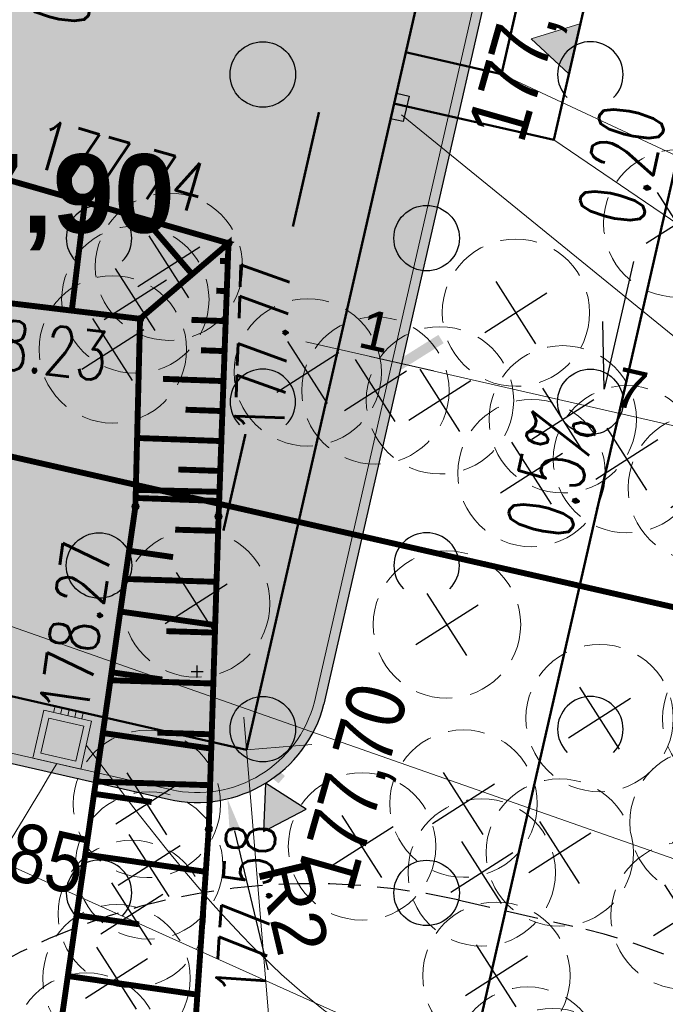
# Model space of a CAD drawing. Header units: metres. Extents: x 964 to 7125, y -212 to 9570.
# Tile 47 of 185: x 1691 to 1701, y 240 to 255. Entities that reach past the tile are written whole.
import ezdxf
from ezdxf import colors
from ezdxf.entities.mleader import LeaderData, LeaderLine
from ezdxf.enums import TextEntityAlignment as Align
from ezdxf.math import Vec2, Vec3

# ---------------------------------------------------------------- set-up
doc = ezdxf.new("R2010")
doc.units = ezdxf.units.M
for name, pattern in [('3820', [1.75, 1.25, -0.5]), ('CIĄGłA', [0]), ('DASHED', [0.75, 0.5, -0.25]), ('HIDDEN', [0.375, 0.25, -0.125])]:
    doc.linetypes.add(name, pattern=pattern)
for name, color, linetype, lineweight in [('- AGP-1_OPISY', 7, 'Continuous', 13), ('_IE', 240, 'Continuous', 9), ('AGP1_BUDYNKI', 7, 'Continuous', 50), ('AGP1_HATCH', 7, 'Continuous', 5), ('AGP1_KRAWEZNIKI GRUBOŚCI', 7, 'Continuous', 15), ('AGP1_KRAWEZNIKI NOWE', 7, 'Continuous', 30), ('AGP1_OPISY', 7, 'Continuous', 13), ('AGP1_WYMIARY', 7, 'Continuous', 15), ('AGP1_ZIELEN', 1, 'Continuous', 15), ('IS-G', 40, 'Continuous', 50), ('IS-G-armatura', 40, 'Continuous', 30), ('IS-G-opis', 46, 'Continuous', 30), ('IS-KD-brudna', 96, 'Continuous', 50), ('IS-KD-opis', 96, 'Continuous', 30), ('IS-KD-opis-rzedne', 96, 'Continuous', 30), ('IS-KS-opis', 36, 'Continuous', 30), ('IS-W', 160, 'Continuous', 50), ('IS-W-opis', 166, 'Continuous', 30)]:
    doc.layers.add(name, color=color, linetype=linetype, lineweight=lineweight)
for name, color, linetype in [('0S', 7, 'Continuous'), ('Dzialki', 7, 'Continuous'), ('OT_ZagospodarowanieTerenu', 7, 'Continuous'), ('SKARPA2', 7, 'Continuous'), ('WYMIARY', 9, 'Continuous'), ('ZP_strefy oddziaływania', 8, 'HIDDEN'), ('zz-legenda', 7, 'Continuous'), ('zz-odwodnienie', 5, 'Continuous')]:
    doc.layers.add(name, color=color, linetype=linetype)
doc.layers.add('IS-viewport', color=254, linetype='Continuous', lineweight=0, plot=False)
doc.styles.add('ARIAL', font='arial.ttf')
doc.styles.add('IS-0.6', font='simplex.shx', dxfattribs={"width": 0.6})
doc.styles.get("Standard").update_dxf_attribs({"font": 'arial.ttf'})
doc.styles.add('STYL_ARIAL', font='simplex', dxfattribs={"width": 0.75, "oblique": 0.1})
doc.dimstyles.new('z1do1', dxfattribs={"dimtxt": 0.8, "dimasz": 0.5, "dimexe": 0.5, "dimexo": 0.5, "dimgap": 0.2, "dimtad": 1, "dimrnd": 0.05, "dimzin": 0, "dimdsep": 46, "dimtxsty": 'ARIAL', "dimcen": 0.09, "dimazin": 0, "dimtfac": 1, "dimtofl": 0, "dimtmove": 0, "dimatfit": 3, "dimfxl": 1, "dimtolj": 1, "dimtzin": 0, "dimarcsym": 0})

# ---------------------------------------------------------------- blocks, each defined once
blk = doc.blocks.new('drzewo_liściaste_symbol')
at = {"layer": 'AGP1_ZIELEN', "color": 11, "lineweight": 30, "true_color": 0xf27172, "transparency": 33554559}
for p, q in [((0.53, -0.53), (-0.53, 0.53)), ((-0.53, -0.53), (0.53, 0.53))]:
    blk.add_line(p, q, dxfattribs=at)
at = {"layer": 'AGP1_ZIELEN', "color": 252, "linetype": 'DASHED', "lineweight": 5, "ltscale": 1.5, "true_color": 0x939598}
blk.add_circle((0, 0), 1.5, dxfattribs=at)
blk = doc.blocks.new('DRZEWA DO WYCINKI 20240606')
at = {"layer": 'AGP1_ZIELEN', "lineweight": 9, "xscale": 0.75, "yscale": 0.75, "zscale": 0.75, "rotation": 347.6011741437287}
for p in [(2242.023, 216.225), (2234.264, 215.565), (2233.751, 215.062), (2239.56, 214.863), (2233.407, 214.302), (2236.383, 213.95), (2237.416, 213.673), (2238.401, 213.524), (2240.275, 213.234), (2241.255, 212.624), (2239.799, 212.413), (2242.399, 212.191), (2234.681, 210.42), (2238.508, 210.1), (2240.838, 208.67), (2242.923, 208.663), (2233.928, 207.36), (2238.76, 207.365), (2242.423, 207.075), (2237.211, 206.71), (2240.229, 206.617), (2233.962, 206.42), (2239.038, 206.313), (2233.697, 205.68), (2242.135, 205.652), (2233.464, 204.698), (2239.263, 204.737), (2233.01, 203.654), (2239.739, 203.44), (2240.123, 203.111)]:
    blk.add_blockref('drzewo_liściaste_symbol', p, dxfattribs=at)
blk = doc.blocks.new('d_rzędna')
at = {"layer": 'zz-odwodnienie'}
blk.add_hatch(color=0, dxfattribs=at).paths.add_polyline_path([(0, 0), (0.369, 0.639), (-0.369, 0.639)])
at = {"layer": 'zz-odwodnienie', "color": 0}
for p, q in [((-0.369, 0.639), (0, 0)), ((0.369, 0.639), (-0.369, 0.639)), ((-0.369, 0.639), (0, 0)), ((0.369, 0.639), (-0.369, 0.639)), ((0, 0), (0.369, 0.639)), ((0, 0), (0.369, 0.639))]:
    blk.add_line(p, q, dxfattribs=at)
blk = doc.blocks.new('*D159')
at = {"layer": 'Defpoints', "color": 0, "transparency": 16777216}
for p in [(1693.49, 244.837), (1693.952, 242.892)]:
    blk.add_point(p, dxfattribs=at)
at = {"layer": 'zz-legenda', "color": 0, "lineweight": -2, "transparency": 16777216}
for p, q in [((1693.4, 244.837), (1693.58, 244.837)), ((1693.49, 244.747), (1693.49, 244.927)), ((1694.571, 240.282), (1694.067, 242.405))]:
    blk.add_line(p, q, dxfattribs=at)
at = {"layer": 'zz-legenda', "color": 0, "transparency": 16777216}
blk.add_solid([(1694.148, 242.425), (1693.986, 242.386), (1693.952, 242.892)], dxfattribs=at)
at = {"layer": 'zz-legenda', "color": 0, "transparency": 16777216, "insert": (1694.962, 241.24), "char_height": 0.8, "attachment_point": 5, "rotation": 283.3515, "style": 'ARIAL'}
blk.add_mtext('\\A1;R2', dxfattribs=at)
blk = doc.blocks.new('_ArchTick')
at = {"layer": 'WYMIARY', "color": 0, "linetype": 'Continuous', "const_width": 0.15}
blk.add_lwpolyline([(-0.5, -0.5), (0.5, 0.5)], dxfattribs=at)
blk = doc.blocks.new('OTZK2')
at = {"color": 0}
blk.add_arc((0.5, 0.5), 0.5, 315, 225, dxfattribs=at)
blk = doc.blocks.new('OTZK1')
at = {"color": 0}
blk.add_circle((0.5, 0.5), 0.5, dxfattribs=at)
blk = doc.blocks.new('RTPW02')
at = {"color": 0}
blk.add_circle((0, 0), 0.05, dxfattribs=at)
blk = doc.blocks.new('*U131')
at = {"color": 0, "linetype": 'Continuous', "lineweight": -2}
blk.add_lwpolyline([(-0.07, 1.042), (-0.515, -0.908), (-0.536, 0.122)], dxfattribs=at)
at = {"layer": 'IS-viewport'}
blk.add_line((-0.223, -0.975), (0.223, 0.975), dxfattribs=at)
at = {"color": 0, "linetype": 'Continuous', "lineweight": -2, "style": 'IS-0.6', "width": 0.6}
blk.add_attdef('OPIS-P', (0.041, 1.529), '', height=1, rotation=77.143, dxfattribs=at)
blk.add_attdef('OPIS-POD', text='', height=1, rotation=77.143, dxfattribs=at).set_placement((0.292, -0.067), align=Align.TOP_CENTER)
blk.add_attdef('OPIS-L', text='', height=1, rotation=77.143, dxfattribs=at).set_placement((-0.626, -1.396), align=Align.RIGHT)
blk = doc.blocks.new('_None', base_point=(2.5, 0))
blk = doc.blocks.new('IS-opis-studni-P-0.6')
at = {"color": 0, "linetype": 'Continuous', "lineweight": 15, "transparency": 16777216}
blk.add_line((0, 0), (3.5, 0), dxfattribs=at)
at = {"color": 0, "linetype": 'Continuous', "lineweight": -2, "transparency": 16777216, "style": 'IS-0.6', "width": 0.6}
for p in [(1.75, 0.25), (1.75, -1.25), (1.75, -2.5)]:
    blk.add_attdef('000,00', text='', height=1, dxfattribs=at).set_placement(p, align=Align.CENTER)
blk.add_attdef('S0', text='', height=1.25, dxfattribs=at).set_placement((3.75, 0), align=Align.MIDDLE_LEFT)

msp = doc.modelspace()

# ---------------------------------------------------------------- hatches: boundary and pattern name
at = {"layer": 'AGP1_HATCH', "transparency": 33554625}
h = msp.add_hatch(dxfattribs=at)
h.set_pattern_fill('GRASS', color=8, scale=0.02)
h.set_pattern_definition([(90, (-261.60576, 0), (-0.359210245, 0.359210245), [0.09525, -0.62317049]), (45, (-261.60576, 0), (-0.35921024, 0.35921024), [0.09525, -0.41275]), (135, (-261.60576, 0), (-0.35921024, -0.35921024), [0.09525, -0.41275])])
edge = h.paths.add_edge_path()
edge.add_line((1656.422, 281.175), (1656.127, 280.104))
edge.add_arc((1693.613, 442.4), 166.569, 256.99439, 258.15001)
edge.add_line((1659.408, 279.381), (1659.688, 279.32))
edge.add_line((1659.688, 279.32), (1659.806, 279.868))
edge.add_line((1659.806, 279.868), (1661.429, 279.518))
edge.add_line((1661.429, 279.518), (1661.311, 278.971))
edge.add_line((1661.311, 278.971), (1671.859, 276.699))
edge.add_line((1671.859, 276.699), (1672.89, 277.431))
edge.add_line((1672.89, 277.431), (1656.422, 281.175))
edge = h.paths.add_edge_path()
edge.add_line((1672.89, 277.431), (1671.859, 276.699))
edge.add_line((1671.859, 276.699), (1700.067, 270.625))
edge.add_arc((1697.572, 261.982), 8.996, -9.9, 73.8971, ccw=False)
edge.add_line((1706.434, 260.435), (1699.675, 230.82))
edge.add_line((1699.675, 230.82), (1699.039, 230.965))
edge.add_line((1699.039, 230.965), (1697.66, 224.923))
edge.add_line((1697.66, 224.923), (1693.428, 225.889))
edge.add_line((1693.428, 225.889), (1694.802, 231.912))
edge.add_line((1694.802, 231.912), (1691.417, 230.989))
edge.add_line((1691.417, 230.989), (1687.62, 231.856))
edge.add_line((1687.62, 231.856), (1687.209, 230.055))
edge.add_line((1687.209, 230.055), (1682.489, 231.129))
edge.add_line((1682.489, 231.129), (1682.9, 232.933))
edge.add_line((1682.9, 232.933), (1676.827, 234.319))
edge.add_line((1676.827, 234.319), (1675.092, 235.491))
edge.add_arc((1674.593, 234.803), 0.85, 53.9932, 167.1431)
edge.add_line((1673.764, 234.992), (1672.473, 229.338))
edge.add_line((1672.473, 229.338), (1668.33, 230.283))
edge.add_line((1668.33, 230.283), (1668.697, 231.892))
edge.add_line((1668.697, 231.892), (1649.54, 236.264))
edge.add_line((1649.54, 236.264), (1649.54, 236.264))
edge.add_line((1649.54, 236.264), (1649.974, 238.166))
edge.add_line((1649.974, 238.166), (1646.074, 239.056))
edge.add_line((1646.074, 239.056), (1646.786, 242.175))
edge.add_line((1646.786, 242.175), (1651.997, 262.804))
edge.add_arc((1649.234, 263.502), 2.85, 345.8235, 357.6929)
edge.add_line((1652.081, 263.387), (1652.176, 265.726))
edge.add_line((1652.176, 265.726), (1643.652, 234.685))
edge.add_line((1643.652, 234.685), (1698.062, 222.315))
edge.add_line((1698.062, 222.315), (1709.122, 269.195))
edge.add_line((1709.122, 269.195), (1672.89, 277.431))
at = {"layer": 'AGP1_HATCH', "transparency": 33554477}
h = msp.add_hatch(color=8, dxfattribs=at)
h.dxf.hatch_style = 1
h.paths.add_polyline_path([(1681.679, 259.385), (1697.035, 255.88), (1694.241, 243.641), (1678.886, 247.145)], flags=16)
edge = h.paths.add_edge_path(flags=16)
edge.add_line((1685.185, 266.431), (1685.041, 265.797))
edge.add_line((1685.041, 265.797), (1679.484, 267.066))
edge.add_line((1679.484, 267.066), (1679.628, 267.7))
edge.add_arc((1680.457, 267.51), 0.85, 77.143, 167.143, ccw=False)
edge.add_line((1680.646, 268.339), (1684.546, 267.449))
edge.add_arc((1684.357, 266.62), 0.85, -12.857, 77.143, ccw=False)
edge = h.paths.add_edge_path()
edge.add_line((1698.176, 256.389), (1688.505, 258.596))
edge.add_line((1688.505, 258.596), (1688.984, 260.692))
edge.add_line((1688.984, 260.692), (1693.439, 259.675))
edge.add_line((1693.439, 259.675), (1694.664, 265.073))
edge.add_arc((1694.414, 264.151), 0.955, 74.8696, 168.3871)
edge.add_line((1693.479, 264.343), (1692.631, 260.629))
edge.add_line((1692.631, 260.629), (1684.442, 262.498))
edge.add_line((1684.442, 262.498), (1685.332, 266.398))
edge.add_arc((1684.357, 266.62), 1, 347.143, 437.143)
edge.add_line((1684.579, 267.595), (1680.679, 268.485))
edge.add_arc((1680.457, 267.51), 1, 77.143, 167.143)
edge.add_line((1679.482, 267.733), (1679.304, 266.953))
edge.add_line((1679.304, 266.953), (1684.179, 265.84))
edge.add_line((1684.179, 265.84), (1682.821, 259.893))
edge.add_line((1682.821, 259.893), (1678.938, 260.78))
edge.add_arc((1678.715, 259.783), 1.022, 77.4136, 166.3038)
edge.add_line((1677.723, 260.025), (1675.69, 251.12))
edge.add_arc((1679.596, 250.098), 4.037, 165.3349, 256.6502)
edge.add_line((1678.663, 246.17), (1693.051, 242.887))
edge.add_arc((1693.49, 244.837), 1.999, 257.3113, 345.5302)
edge.add_line((1695.426, 244.337), (1698.176, 256.389))
at = {"layer": 'AGP1_HATCH', "transparency": 33554579}
h = msp.add_hatch(color=8, dxfattribs=at)
h.dxf.hatch_style = 1
h.paths.add_polyline_path([(1678.886, 247.145), (1694.241, 243.641), (1697.035, 255.88), (1681.679, 259.385)])
at = {"layer": 'AGP1_OPISY', "ltscale": 0.05}
msp.add_hatch(color=8, dxfattribs=at).paths.add_polyline_path([(1698.587, 254.499), (1699.332, 254.729), (1699.159, 253.969)])

# ---------------------------------------------------------------- linework, layer by layer
at = {"layer": '- AGP-1_OPISY', "color": 8, "lineweight": 18}
msp.add_lwpolyline([(1678.886, 247.145), (1681.679, 259.385), (1685.111, 258.601), (1696.528, 255.996), (1697.035, 255.88), (1694.241, 243.641), (1678.886, 247.145)], dxfattribs=at)
at = {"layer": '_IE', "color": 8}
for p, q in [((1691.148, 244.244), (1690.981, 243.513)), ((1691.148, 244.244), (1690.981, 243.513)), ((1691.148, 244.244), (1690.981, 243.513)), ((1691.148, 244.244), (1690.981, 243.513)), ((1691.148, 244.244), (1690.981, 243.513)), ((1691.148, 244.244), (1690.981, 243.513)), ((1691.148, 244.244), (1690.981, 243.513)), ((1691.148, 244.244), (1690.981, 243.513)), ((1691.148, 244.244), (1690.981, 243.513)), ((1691.148, 244.244), (1690.981, 243.513)), ((1691.148, 244.244), (1690.981, 243.513)), ((1691.148, 244.244), (1690.981, 243.513)), ((1691.879, 244.077), (1691.148, 244.244)), ((1691.879, 244.077), (1691.148, 244.244)), ((1691.879, 244.077), (1691.148, 244.244)), ((1691.879, 244.077), (1691.148, 244.244)), ((1691.879, 244.077), (1691.148, 244.244)), ((1691.879, 244.077), (1691.148, 244.244)), ((1691.879, 244.077), (1691.148, 244.244)), ((1691.879, 244.077), (1691.148, 244.244)), ((1691.879, 244.077), (1691.148, 244.244)), ((1691.879, 244.077), (1691.148, 244.244)), ((1691.879, 244.077), (1691.148, 244.244)), ((1691.879, 244.077), (1691.148, 244.244)), ((1691.299, 244.21), (1691.321, 244.307)), ((1691.299, 244.21), (1691.321, 244.307)), ((1691.299, 244.21), (1691.321, 244.307)), ((1691.299, 244.21), (1691.321, 244.307)), ((1691.299, 244.21), (1691.321, 244.307)), ((1691.299, 244.21), (1691.321, 244.307)), ((1691.299, 244.21), (1691.321, 244.307)), ((1691.299, 244.21), (1691.321, 244.307)), ((1691.299, 244.21), (1691.321, 244.307)), ((1691.299, 244.21), (1691.321, 244.307)), ((1691.299, 244.21), (1691.321, 244.307)), ((1691.299, 244.21), (1691.321, 244.307)), ((1691.406, 244.185), (1691.428, 244.283)), ((1691.406, 244.185), (1691.428, 244.283)), ((1691.406, 244.185), (1691.428, 244.283)), ((1691.406, 244.185), (1691.428, 244.283)), ((1691.406, 244.185), (1691.428, 244.283)), ((1691.406, 244.185), (1691.428, 244.283)), ((1691.406, 244.185), (1691.428, 244.283)), ((1691.406, 244.185), (1691.428, 244.283)), ((1691.406, 244.185), (1691.428, 244.283)), ((1691.406, 244.185), (1691.428, 244.283)), ((1691.406, 244.185), (1691.428, 244.283)), ((1691.406, 244.185), (1691.428, 244.283)), ((1691.513, 244.161), (1691.536, 244.258)), ((1691.513, 244.161), (1691.536, 244.258)), ((1691.513, 244.161), (1691.536, 244.258)), ((1691.513, 244.161), (1691.536, 244.258)), ((1691.513, 244.161), (1691.536, 244.258)), ((1691.513, 244.161), (1691.536, 244.258)), ((1691.513, 244.161), (1691.536, 244.258)), ((1691.513, 244.161), (1691.536, 244.258)), ((1691.513, 244.161), (1691.536, 244.258)), ((1691.513, 244.161), (1691.536, 244.258)), ((1691.513, 244.161), (1691.536, 244.258)), ((1691.513, 244.161), (1691.536, 244.258)), ((1691.621, 244.136), (1691.643, 244.234)), ((1691.621, 244.136), (1691.643, 244.234)), ((1691.621, 244.136), (1691.643, 244.234)), ((1691.621, 244.136), (1691.643, 244.234)), ((1691.621, 244.136), (1691.643, 244.234)), ((1691.621, 244.136), (1691.643, 244.234)), ((1691.621, 244.136), (1691.643, 244.234)), ((1691.621, 244.136), (1691.643, 244.234)), ((1691.621, 244.136), (1691.643, 244.234)), ((1691.621, 244.136), (1691.643, 244.234)), ((1691.621, 244.136), (1691.643, 244.234)), ((1691.621, 244.136), (1691.643, 244.234)), ((1691.223, 244.124), (1691.101, 243.588)), ((1691.223, 244.124), (1691.101, 243.588)), ((1691.223, 244.124), (1691.101, 243.588)), ((1691.223, 244.124), (1691.101, 243.588)), ((1691.223, 244.124), (1691.101, 243.588)), ((1691.223, 244.124), (1691.101, 243.588)), ((1691.223, 244.124), (1691.101, 243.588)), ((1691.223, 244.124), (1691.101, 243.588)), ((1691.223, 244.124), (1691.101, 243.588)), ((1691.223, 244.124), (1691.101, 243.588)), ((1691.223, 244.124), (1691.101, 243.588)), ((1691.223, 244.124), (1691.101, 243.588)), ((1691.759, 244.002), (1691.223, 244.124)), ((1691.759, 244.002), (1691.223, 244.124)), ((1691.759, 244.002), (1691.223, 244.124)), ((1691.759, 244.002), (1691.223, 244.124)), ((1691.759, 244.002), (1691.223, 244.124)), ((1691.759, 244.002), (1691.223, 244.124)), ((1691.759, 244.002), (1691.223, 244.124)), ((1691.759, 244.002), (1691.223, 244.124)), ((1691.759, 244.002), (1691.223, 244.124)), ((1691.759, 244.002), (1691.223, 244.124)), ((1691.759, 244.002), (1691.223, 244.124)), ((1691.759, 244.002), (1691.223, 244.124)), ((1691.879, 244.077), (1691.712, 243.346)), ((1691.879, 244.077), (1691.712, 243.346)), ((1691.879, 244.077), (1691.712, 243.346)), ((1691.879, 244.077), (1691.712, 243.346)), ((1691.879, 244.077), (1691.712, 243.346)), ((1691.879, 244.077), (1691.712, 243.346)), ((1691.879, 244.077), (1691.712, 243.346)), ((1691.879, 244.077), (1691.712, 243.346)), ((1691.879, 244.077), (1691.712, 243.346)), ((1691.879, 244.077), (1691.712, 243.346)), ((1691.879, 244.077), (1691.712, 243.346)), ((1691.879, 244.077), (1691.712, 243.346)), ((1691.728, 244.112), (1691.75, 244.209)), ((1691.728, 244.112), (1691.75, 244.209)), ((1691.728, 244.112), (1691.75, 244.209)), ((1691.728, 244.112), (1691.75, 244.209)), ((1691.728, 244.112), (1691.75, 244.209)), ((1691.728, 244.112), (1691.75, 244.209)), ((1691.728, 244.112), (1691.75, 244.209)), ((1691.728, 244.112), (1691.75, 244.209)), ((1691.728, 244.112), (1691.75, 244.209)), ((1691.728, 244.112), (1691.75, 244.209)), ((1691.728, 244.112), (1691.75, 244.209)), ((1691.728, 244.112), (1691.75, 244.209)), ((1691.759, 244.002), (1691.637, 243.466)), ((1691.759, 244.002), (1691.637, 243.466)), ((1691.759, 244.002), (1691.637, 243.466)), ((1691.759, 244.002), (1691.637, 243.466)), ((1691.759, 244.002), (1691.637, 243.466)), ((1691.759, 244.002), (1691.637, 243.466)), ((1691.759, 244.002), (1691.637, 243.466)), ((1691.759, 244.002), (1691.637, 243.466)), ((1691.759, 244.002), (1691.637, 243.466)), ((1691.759, 244.002), (1691.637, 243.466)), ((1691.759, 244.002), (1691.637, 243.466)), ((1691.759, 244.002), (1691.637, 243.466)), ((1691.712, 243.346), (1690.981, 243.513)), ((1691.712, 243.346), (1690.981, 243.513)), ((1691.712, 243.346), (1690.981, 243.513)), ((1691.712, 243.346), (1690.981, 243.513)), ((1691.712, 243.346), (1690.981, 243.513)), ((1691.712, 243.346), (1690.981, 243.513)), ((1691.712, 243.346), (1690.981, 243.513)), ((1691.712, 243.346), (1690.981, 243.513)), ((1691.712, 243.346), (1690.981, 243.513)), ((1691.712, 243.346), (1690.981, 243.513)), ((1691.712, 243.346), (1690.981, 243.513)), ((1691.712, 243.346), (1690.981, 243.513)), ((1691.637, 243.466), (1691.101, 243.588)), ((1691.637, 243.466), (1691.101, 243.588)), ((1691.637, 243.466), (1691.101, 243.588)), ((1691.637, 243.466), (1691.101, 243.588)), ((1691.637, 243.466), (1691.101, 243.588)), ((1691.637, 243.466), (1691.101, 243.588)), ((1691.637, 243.466), (1691.101, 243.588)), ((1691.637, 243.466), (1691.101, 243.588)), ((1691.637, 243.466), (1691.101, 243.588)), ((1691.637, 243.466), (1691.101, 243.588)), ((1691.637, 243.466), (1691.101, 243.588)), ((1691.637, 243.466), (1691.101, 243.588))]:
    msp.add_line(p, q, dxfattribs=at)
for points in [[(1691.796, 243.712), (1696.633, 238.891), (1701.439, 237.651)], [(1678.595, 233.403), (1686.851, 237.396), (1691.347, 243.43)]]:
    msp.add_spline(points, degree=3, dxfattribs=at)
at = {"layer": 'AGP1_BUDYNKI', "color": 8, "linetype": 'CIĄGłA'}
msp.add_lwpolyline([(1694.241, 243.641), (1678.886, 247.145), (1681.679, 259.385), (1681.679, 259.385), (1697.035, 255.88), (1694.241, 243.641)], dxfattribs=at)
at = {"layer": 'AGP1_KRAWEZNIKI GRUBOŚCI', "color": 8}
msp.add_lwpolyline([(1684.325, 265.807), (1682.934, 259.714), (1678.911, 260.632, 0.423891), (1677.859, 259.95), (1677.853, 259.922), (1675.836, 251.084, 0.421112), (1678.697, 246.317), (1693.084, 243.033, 0.404777), (1695.28, 244.373), (1697.997, 256.276), (1688.325, 258.483), (1688.871, 260.872), (1693.326, 259.855), (1694.489, 264.951, 0.375487), (1693.625, 264.311), (1692.744, 260.449), (1688.942, 261.317)], format="xyb", dxfattribs=at)
at = {"layer": 'AGP1_KRAWEZNIKI NOWE', "color": 8, "linetype": 'CIĄGłA'}
for p, q in [((1695.426, 244.337), (1698.143, 256.242)), ((1678.663, 246.17), (1693.051, 242.887))]:
    msp.add_line(p, q, dxfattribs=at)
msp.add_arc((1693.49, 244.837), 1.999, 257.3113, 345.5302, dxfattribs=at)
at = {"layer": 'AGP1_OPISY', "color": 8}
msp.add_lwpolyline([(1698.587, 254.499), (1699.332, 254.729), (1699.159, 253.969)], close=True, dxfattribs=at)
at = {"layer": 'AGP1_OPISY', "color": 8, "const_width": 0.0379}
for points in [[(1694.951, 251.632), (1695.349, 253.379)], [(1693.89, 246.987), (1694.227, 248.463)]]:
    msp.add_lwpolyline(points, dxfattribs=at)
at = {"layer": 'AGP1_WYMIARY', "color": 8, "linetype": 'CIĄGłA', "lineweight": 0}
for p, q in [((1696.613, 249.538), (1696.835, 250.513)), ((1695.15, 249.872), (1697.1, 249.427)), ((1695.638, 249.76), (1695.415, 248.785)), ((1696.125, 249.649), (1703.925, 247.869)), ((1696.613, 249.538), (1696.39, 248.563)), ((1695.286, 231.099), (1694.2, 244.139)), ((1694.241, 243.641), (1695.238, 243.724))]:
    msp.add_line(p, q, dxfattribs=at)
at = {"layer": 'Dzialki', "color": 8, "const_width": 0.09}
msp.add_lwpolyline([(1703.462, 245.205), (1649.882, 257.395)], dxfattribs=at)
at = {"layer": 'IS-G', "color": 8}
for p, q in [((1700.337, 259.113), (1698.932, 252.957)), ((1698.932, 252.957), (1696.494, 253.513))]:
    msp.add_line(p, q, dxfattribs=at)
at = {"layer": 'IS-G-armatura', "color": 8}
msp.add_lwpolyline([(1696.725, 253.625), (1696.636, 253.235), (1696.441, 253.279), (1696.53, 253.669)], close=True, dxfattribs=at)
at = {"layer": 'IS-KD-brudna', "color": 8}
msp.add_line((1703.175, 263.01), (1696.664, 234.484), dxfattribs=at)
at = {"layer": 'IS-W', "color": 8}
for p, q in [((1699.27, 258.931), (1698.135, 253.96)), ((1698.135, 253.96), (1696.672, 254.293))]:
    msp.add_line(p, q, dxfattribs=at)
at = {"layer": 'SKARPA2', "color": 252, "linetype": '3820', "true_color": 0x939598, "const_width": 0.09}
for points in [[(1685.327, 251.1), (1692.618, 250.223), (1693.968, 251.377), (1685.415, 253.836), (1685.327, 251.1)], [(1683.811, 227.143), (1696.288, 223.282), (1696.889, 224.605), (1689.776, 229.482), (1690.954, 236.284), (1692.547, 247.357), (1692.618, 250.223), (1693.968, 251.377), (1693.817, 247.205), (1693.666, 242.426), (1692.962, 232.154), (1691.752, 229.636), (1698.721, 225.24), (1697.116, 221.156), (1682.8, 225.98)]]:
    msp.add_lwpolyline(points, dxfattribs=at)
at = {"layer": 'SKARPA2', "color": 252, "true_color": 0x939598, "const_width": 0.09}
for points in [[(1691.576, 250.348), (1691.776, 252.007)], [(1693.413, 250.903), (1692.694, 251.743)], [(1693.809, 251.241), (1693.838, 251.206)], [(1693.924, 251.34), (1693.896, 251.373)], [(1693.958, 251.104), (1693.838, 251.108)], [(1693.941, 250.646), (1693.781, 250.652)], [(1692.616, 250.223), (1692.616, 250.225)], [(1693.925, 250.188), (1693.403, 250.207)], [(1693.908, 249.73), (1693.547, 249.743)], [(1693.891, 249.272), (1692.967, 249.306)], [(1693.875, 248.814), (1693.312, 248.835)], [(1693.858, 248.356), (1692.573, 248.403)], [(1693.842, 247.899), (1693.201, 247.922)], [(1693.825, 247.441), (1692.55, 247.487)], [(1692.553, 247.611), (1693.83, 247.58)], [(1693.81, 246.983), (1693.154, 247.003)], [(1692.449, 246.681), (1693.122, 246.584)], [(1693.785, 246.206), (1692.387, 246.25)], [(1692.316, 245.753), (1693.764, 245.545)], [(1693.761, 245.43), (1693.018, 245.453)], [(1692.182, 244.825), (1692.958, 244.714)], [(1693.736, 244.653), (1692.165, 244.703)], [(1692.049, 243.897), (1693.705, 243.659)], [(1693.711, 243.877), (1692.882, 243.903)], [(1693.687, 243.1), (1691.942, 243.155)], [(1691.915, 242.969), (1692.795, 242.843)], [(1691.782, 242.042), (1693.621, 241.777)], [(1691.648, 241.114), (1692.603, 240.976)], [(1691.515, 240.186), (1693.493, 239.901)]]:
    msp.add_lwpolyline(points, dxfattribs=at)
at = {"layer": 'SKARPA2', "color": 251, "true_color": 0x636466}
for p in [(1693.968, 251.377), (1692.618, 250.223), (1692.547, 247.357), (1693.817, 247.205), (1693.666, 242.426)]:
    msp.add_point(p, dxfattribs=at)
at = {"layer": 'ZP_strefy oddziaływania', "color": 8, "ltscale": 2}
for points in [[(1717.151, 222.935), (1717.607, 224.907, 0.414214), (1695.142, 260.898), (1688.104, 262.526, 0.414214), (1652.113, 240.061), (1651.657, 238.089, 0.414214), (1674.122, 202.099), (1681.16, 200.47, 0.414214)], [(1684.278, 228.49), (1685.495, 233.823, -0.414214), (1697.469, 241.347), (1699.224, 240.946, -0.414214), (1706.748, 228.972), (1705.531, 223.639, -0.414214), (1693.557, 216.115), (1691.802, 216.515, -0.414214)]]:
    msp.add_lwpolyline(points, format="xyb", close=True, dxfattribs=at)
at = {"layer": 'ZP_strefy oddziaływania', "color": 8, "ltscale": 2, "elevation": 0}
msp.add_lwpolyline([(1692.137, 260.857), (1690.577, 261.213, 0.414214), (1654.654, 238.641), (1654.509, 238.007, 0.414214), (1677.081, 202.083), (1678.641, 201.727, 0.414214), (1714.565, 224.3), (1714.709, 224.933, 0.414214)], format="xyb", close=True, dxfattribs=at)

# ---------------------------------------------------------------- block references
at = {"layer": '0S', "color": 8, "linetype": 'CIĄGłA'}
msp.add_blockref('DRZEWA DO WYCINKI 20240606', (-541.205, 35.454), dxfattribs=at)
at = {"layer": 'AGP1_WYMIARY', "color": 8, "linetype": 'CIĄGłA', "lineweight": 0}
for p, rotation in [((1695.638, 249.76), 167.1430786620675), ((1696.613, 249.538), 347.1430786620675), ((1696.613, 249.538), 167.1430786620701), ((1694.241, 243.641), 94.76145020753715)]:
    msp.add_blockref('_ArchTick', p, dxfattribs=dict(at, rotation=rotation))
at = {"layer": 'IS-KD-opis', "color": 8}
ref = msp.add_blockref('*U131', (1700.219, 250.058), dxfattribs=at)
ref.add_attrib('OPIS-P', '0.20', (1700.26, 251.587), dxfattribs={"layer": '0', "color": 0, "linetype": 'Continuous', "lineweight": -2, "height": 1, "rotation": 77.143, "style": 'IS-0.6', "width": 0.6})
ref.add_attrib('OPIS-L', '0.5%', dxfattribs={"layer": '0', "color": 0, "linetype": 'Continuous', "lineweight": -2, "height": 1, "rotation": 77.143, "style": 'IS-0.6', "width": 0.6}).set_placement((1699.593, 248.663), align=Align.RIGHT)
at = {"layer": 'OT_ZagospodarowanieTerenu', "color": 251, "true_color": 0x636466}
for name, p in [('OTZK1', (1693.992, 253.455)), ('OTZK2', (1698.992, 253.455)), ('OTZK2', (1691.492, 250.955)), ('OTZK1', (1696.492, 250.955)), ('OTZK2', (1693.992, 248.455)), ('OTZK1', (1698.992, 248.455)), ('OTZK1', (1691.492, 245.955)), ('OTZK2', (1696.492, 245.955)), ('OTZK1', (1693.992, 243.455)), ('OTZK2', (1698.992, 243.455)), ('OTZK2', (1691.492, 240.955)), ('OTZK1', (1696.492, 240.955))]:
    msp.add_blockref(name, p, dxfattribs=at)
at = {"layer": 'SKARPA2', "color": 251, "true_color": 0x636466}
for p in [(1693.968, 251.377), (1692.618, 250.223), (1692.547, 247.357), (1693.817, 247.205), (1693.666, 242.426)]:
    msp.add_blockref('RTPW02', p, dxfattribs=at)
at = {"layer": 'zz-odwodnienie', "color": 8, "linetype": 'CIĄGłA', "lineweight": 0, "rotation": 207.5634787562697}
msp.add_blockref('d_rzędna', (1694.532, 243.131), dxfattribs=at)
msp.add_blockref('d_rzędna', (1694.532, 243.131), dxfattribs=at)
msp.add_blockref('d_rzędna', (1694.532, 243.131), dxfattribs=at)

# ---------------------------------------------------------------- texts
at = {"layer": 'AGP1_WYMIARY', "color": 8, "linetype": 'CIĄGłA', "lineweight": 0, "char_height": 0.6, "attachment_point": 5, "rotation": 347.1431, "style": 'ARIAL'}
for s, insert in [('\\A1;1', (1696.215, 250.04)), ('\\A1;7', (1700.114, 249.149))]:
    msp.add_mtext(s, dxfattribs=dict(at, insert=insert))
at = {"layer": 'IS-KS-opis', "color": 8, "style": 'IS-0.6', "width": 0.6}
msp.add_text('0.16', height=1, rotation=77.143, dxfattribs=at).set_placement((1691.777, 254.631))
at = {"layer": 'SKARPA2', "color": 251, "true_color": 0x636466, "style": 'STYL_ARIAL', "width": 0.75}
for s, rotation, p in [('177.74', 343.96, (1690.874, 252.349)), ('177.77', 87.9272, (1695.039, 248.437)), ('178.23', 353.1411, (1689.42, 249.362)), ('178.27', 81.8134, (1692.038, 244.107)), ('177.58', 86.0793, (1694.739, 239.83))]:
    msp.add_text(s, height=0.75, rotation=rotation, dxfattribs=at).set_placement(p, align=Align.BOTTOM_LEFT)
at = {"layer": 'zz-odwodnienie', "color": 8, "char_height": 0.9, "width": 5.78409, "attachment_point": 1}
for s, insert, rotation in [('{\\fArial Narrow|b0|i0|c238|p34;177,75}', (1697.603, 253.126), 74.1295), ('{\\fArial Narrow|b0|i0|c238|p34;177,70}', (1694.992, 241.687), 74.1295), ('{\\fArial Narrow|b0|i0|c238|p34;177,70}', (1694.992, 241.687), 74.1295), ('{\\fArial Narrow|b0|i0|c238|p34;177,70}', (1694.992, 241.687), 74.1295), ('{\\fArial Narrow|b0|i0|c238|p34;177,85}', (1688.788, 243), 347.143), ('{\\fArial Narrow|b0|i0|c238|p34;177,85}', (1688.788, 243), 347.143), ('{\\fArial Narrow|b0|i0|c238|p34;177,85}', (1688.788, 243), 347.143)]:
    msp.add_mtext(s, dxfattribs=dict(at, insert=insert, rotation=rotation))
at = {"layer": 'zz-odwodnienie', "color": 8, "insert": (1686.112, 252.738), "char_height": 1.2, "width": 5.78409, "attachment_point": 1}
msp.add_mtext('{\\fArial|b1|i0|c238|p34;0=177,90}', dxfattribs=at)
msp.add_mtext('{\\fArial|b1|i0|c238|p34;0=177,90}', dxfattribs=at)
msp.add_mtext('{\\fArial|b1|i0|c238|p34;0=177,90}', dxfattribs=at)

# ---------------------------------------------------------------- dimensions: what is measured, and where the dimension line sits
at = {"layer": 'zz-legenda', "color": 8}
dim = msp.add_radius_dim(center=(1693.49, 244.837), mpoint=(1693.952, 242.892), dimstyle='z1do1', override={"dimdec": 0}, dxfattribs=at)
dim.commit()
dim.dimension.update_dxf_attribs({"geometry": '*D159', "text_midpoint": (1694.962, 241.24)})

# ---------------------------------------------------------------- leaders
at = {"layer": 'IS-G-opis', "color": 8}
ml = msp.add_multileader_mtext('Standard', dxfattribs=at)
ml.set_content('SG2', color=8, style='IS-0.6')
ml.set_leader_properties(linetype='Continuous', lineweight=9)
ml.set_arrow_properties(name='NONE')
ml.build(insert=Vec2(0, 0))
ml.multileader.update_dxf_attribs({"has_dogleg": 0, "text_left_attachment_type": 6, "text_right_attachment_type": 6, "dogleg_length": 0, "arrow_head_size": 0.25})
ctx = ml.context
ctx.base_point, ctx.char_height, ctx.arrow_head_size, ctx.landing_gap_size, ctx.plane_origin = Vec3(1704.956, 246.535), 1, 0.25, 0.25, Vec3(1678.087, 263.705)
ctx.left_attachment, ctx.right_attachment = 6, 6
notes = []
notes.append((ctx, [(0, (1, 1, 0), (1704.956, 246.535), (1, 0), 0, [(0, [(1696.611, 253.34)], 0, [])])]))
ctx.mtext.insert, ctx.mtext.rotation, ctx.mtext.line_spacing_style, ctx.mtext.flow_direction = Vec3(1705.206, 247.735), 6.283185, 2, 5
ml = msp.add_multileader_mtext('Standard', dxfattribs=at)
ml.set_content('G7', color=8, style='IS-0.6')
ml.set_leader_properties(linetype='Continuous', lineweight=9)
ml.set_arrow_properties(name='NONE')
ml.build(insert=Vec2(0, 0))
ml.multileader.update_dxf_attribs({"has_dogleg": 0, "text_left_attachment_type": 6, "text_right_attachment_type": 6, "dogleg_length": 0, "arrow_head_size": 0.25})
ctx = ml.context
ctx.base_point, ctx.char_height, ctx.arrow_head_size, ctx.landing_gap_size, ctx.plane_origin = Vec3(1705.447, 248.529), 1, 0.25, 0.25, Vec3(1676.302, 270.019)
ctx.left_attachment, ctx.right_attachment = 6, 6
notes.append((ctx, [(0, (1, 1, 0), (1705.447, 248.529), (1, 0), 0, [(0, [(1698.932, 252.957)], 0, [])])]))
ctx.mtext.insert, ctx.mtext.rotation, ctx.mtext.line_spacing_style, ctx.mtext.flow_direction = Vec3(1705.697, 249.729), 6.283185, 2, 5
at = {"layer": 'IS-KD-opis-rzedne', "color": 8}
ml = msp.add_multileader_block('Standard', dxfattribs=at)
ml.set_content('IS-opis-studni-P-0.6', color=8)
ml.set_attribute('S0', 'D12', width=0)
ml.set_attribute('000,00', '177,78', width=0)
ml.set_attribute('000,00', '176,33', width=0)
ml.set_attribute('000,00', '', width=0)
ml.set_leader_properties(linetype='Continuous', lineweight=9)
ml.set_arrow_properties(name='NONE')
ml.build(insert=Vec2(0, 0))
ml.multileader.update_dxf_attribs({"has_dogleg": 0, "text_left_attachment_type": 6, "text_right_attachment_type": 6, "dogleg_length": 0, "arrow_head_size": 5, "block_connection_type": 1})
ctx = ml.context
ctx.base_point, ctx.char_height, ctx.arrow_head_size, ctx.landing_gap_size, ctx.plane_origin = Vec3(1703.605, 240.978), 20, 5, 5, Vec3(1680.889, 248.024)
ctx.left_attachment, ctx.right_attachment, ctx.text_align_type, ctx.attachment_type = 6, 6, 2, 1
notes.append((ctx, [(1, (1, 1, 0), (1703.605, 240.978), (1, 0), 0, [(0, [(1674.667, 251.131)], 0, [])])]))
ctx.block.insert = Vec3(1703.605, 240.978)
ml = msp.add_multileader_block('Standard', dxfattribs=at)
ml.set_content('IS-opis-studni-P-0.6', color=8)
ml.set_attribute('S0', 'D15', width=0)
ml.set_attribute('000,00', '177,82', width=0)
ml.set_attribute('000,00', '176,35', width=0)
ml.set_attribute('000,00', '', width=0)
ml.set_leader_properties(linetype='Continuous', lineweight=9)
ml.set_arrow_properties(name='NONE')
ml.build(insert=Vec2(0, 0))
ml.multileader.update_dxf_attribs({"has_dogleg": 0, "text_left_attachment_type": 6, "text_right_attachment_type": 6, "dogleg_length": 0, "arrow_head_size": 5, "block_connection_type": 1})
ctx = ml.context
ctx.base_point, ctx.char_height, ctx.arrow_head_size, ctx.landing_gap_size, ctx.plane_origin = Vec3(1703.066, 236.276), 20, 5, 5, Vec3(1694.431, 239.859)
ctx.left_attachment, ctx.right_attachment, ctx.text_align_type, ctx.attachment_type = 6, 6, 2, 1
notes.append((ctx, [(1, (1, 1, 0), (1703.066, 236.276), (1, 0), 0, [(0, [(1688.21, 242.966)], 0, [])])]))
ctx.block.insert = Vec3(1703.066, 236.276)
at = {"layer": 'IS-W-opis', "color": 8}
ml = msp.add_multileader_mtext('Standard', dxfattribs=at)
ml.set_content('W7', color=8, style='IS-0.6')
ml.set_leader_properties(linetype='Continuous', lineweight=9)
ml.set_arrow_properties(name='NONE')
ml.build(insert=Vec2(0, 0))
ml.multileader.update_dxf_attribs({"has_dogleg": 0, "text_left_attachment_type": 6, "text_right_attachment_type": 6, "dogleg_length": 0, "arrow_head_size": 0.25})
ctx = ml.context
ctx.base_point, ctx.char_height, ctx.arrow_head_size, ctx.landing_gap_size, ctx.plane_origin = Vec3(1705.742, 250.4), 1, 0.25, 0.25, Vec3(1654.533, 253.013)
ctx.left_attachment, ctx.right_attachment = 6, 6
notes.append((ctx, [(0, (1, 1, 0), (1705.742, 250.4), (1, 0), 0, [(0, [(1698.135, 253.96)], 0, [])])]))
ctx.mtext.insert, ctx.mtext.rotation, ctx.mtext.line_spacing_style, ctx.mtext.flow_direction = Vec3(1705.992, 251.6), 6.283185, 2, 5
for ctx, leaders in notes:
    for number, flags, end, landing, length, lines in leaders:
        leader = LeaderData()
        leader.index, (leader.has_last_leader_line, leader.has_dogleg_vector, leader.attachment_direction) = number, flags
        leader.last_leader_point, leader.dogleg_vector, leader.dogleg_length = Vec3(end), Vec3(landing), length
        for number, points, colour, breaks in lines:
            line = LeaderLine()
            line.index, line.vertices, line.color, line.breaks = number, Vec3.list(points), colors.encode_raw_color(colour), breaks
            leader.lines.append(line)
        ctx.leaders.append(leader)

doc.saveas('drawing.dxf')
